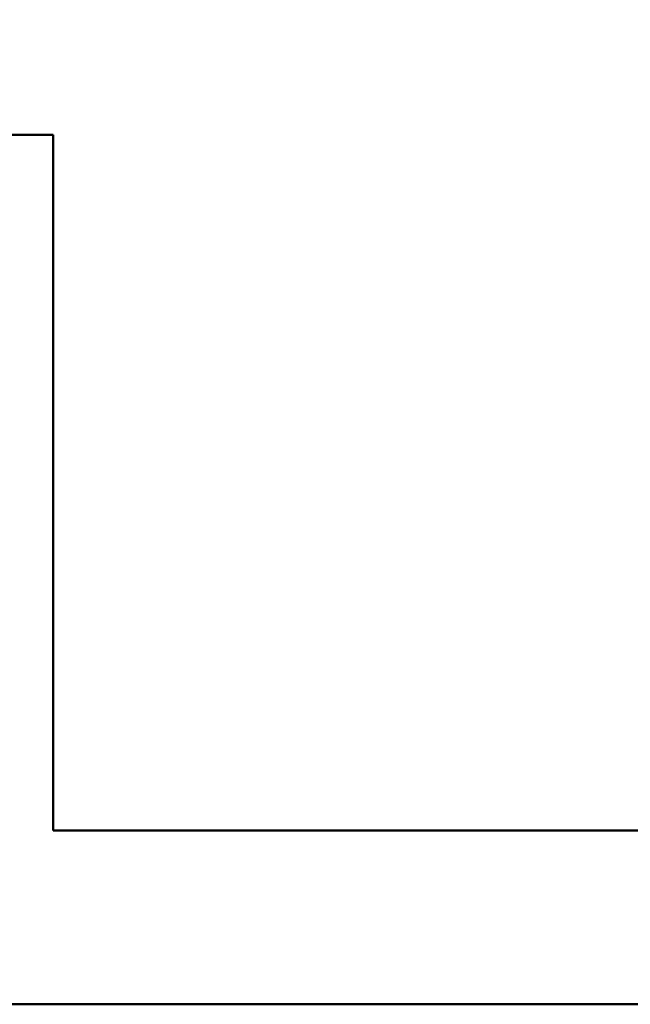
# Model space of a CAD drawing. Header units: inches. Extents: x 0 to 93.5, y 0 to 66.1.
# Tile 174 of 225: x 61.7668 to 61.836, y 33.0638 to 33.1753. Entities that reach past the tile are written whole.
import ezdxf

# ---------------------------------------------------------------- set-up
doc = ezdxf.new("R2010")
doc.units = ezdxf.units.IN
doc.header["$LTSCALE"] = 4
doc.header["$MEASUREMENT"] = 0
doc.layers.add('Hatch (ANSI)', color=7, linetype='Continuous', lineweight=18)
doc.layers.add('Visible (ANSI)', color=7, linetype='Continuous', lineweight=50)

msp = doc.modelspace()

# ---------------------------------------------------------------- hatches: boundary and pattern name
at = {"layer": 'Hatch (ANSI)'}
h = msp.add_hatch(dxfattribs=at)
h.set_pattern_fill('ANSI31', color=256, scale=4, angle=90.0002, style=0)
edge = h.paths.add_edge_path()
edge.add_line((63.2667, 33.3099), (63.32575, 33.344))
edge.add_line((63.32575, 33.344), (63.32575, 33.40833))
edge.add_line((63.32575, 33.40833), (60.84544, 33.40833))
edge.add_ellipse((60.84544, 33.48707), major_axis=(-0.07874, 0), ratio=1, start_angle=0, end_angle=90, ccw=False)
edge.add_line((60.7667, 33.48707), (60.7667, 33.86108))
edge.add_ellipse((60.84544, 33.86108), major_axis=(0, 0.07874), ratio=1, start_angle=0, end_angle=90, ccw=False)
edge.add_line((60.84544, 33.93982), (63.32575, 33.93982))
edge.add_line((63.32575, 33.93982), (63.32575, 34.00415))
edge.add_line((63.32575, 34.00415), (63.2667, 34.03825))
edge.add_line((63.2667, 34.03825), (63.2667, 33.98904))
edge.add_line((63.2667, 33.98904), (63.21158, 33.98904))
edge.add_line((63.21158, 33.98904), (63.20764, 33.98904))
edge.add_line((63.20764, 33.98904), (63.18008, 33.98904))
edge.add_line((63.18008, 33.98904), (63.18008, 34.01659))
edge.add_line((63.18008, 34.01659), (63.18008, 34.02053))
edge.add_line((63.18008, 34.02053), (63.18008, 34.07762))
edge.add_line((63.18008, 34.07762), (62.65646, 34.07762))
edge.add_line((62.65646, 34.07762), (62.65646, 34.1288))
edge.add_line((62.65646, 34.1288), (62.65646, 34.13427))
edge.add_line((62.65646, 34.13427), (62.65646, 34.20557))
edge.add_line((62.65646, 34.20557), (62.3415, 34.20557))
edge.add_line((62.3415, 34.20557), (62.06591, 34.20557))
edge.add_line((62.06591, 34.20557), (62.06591, 34.26463))
edge.add_line((62.06591, 34.26463), (61.98717, 34.26463))
edge.add_line((61.98717, 34.26463), (61.98717, 34.18589))
edge.add_line((61.98717, 34.18589), (61.90056, 34.18589))
edge.add_line((61.90056, 34.18589), (61.89662, 34.18589))
edge.add_line((61.89662, 34.18589), (61.84937, 34.18589))
edge.add_line((61.84937, 34.18589), (61.84937, 34.23313))
edge.add_line((61.84937, 34.23313), (61.84937, 34.23707))
edge.add_line((61.84937, 34.23707), (61.84937, 34.26463))
edge.add_line((61.84937, 34.26463), (61.77063, 34.26463))
edge.add_line((61.77063, 34.26463), (61.77063, 34.18589))
edge.add_line((61.77063, 34.18589), (60.75132, 34.18589))
edge.add_ellipse((60.75132, 34.10715), major_axis=(-0.07874, 0), ratio=1, start_angle=270, end_angle=348.4807)
edge.add_ellipse((62.87628, 33.67408), major_axis=(-0.4488, -2.20211), ratio=1, start_angle=270, end_angle=293.03853)
edge.add_ellipse((60.75132, 33.241), major_axis=(0.01572, -0.07715), ratio=1, start_angle=270, end_angle=348.4807)
edge.add_line((60.75132, 33.16226), (61.77063, 33.16226))
edge.add_line((61.77063, 33.16226), (61.77063, 33.08352))
edge.add_line((61.77063, 33.08352), (61.84937, 33.08352))
edge.add_line((61.84937, 33.08352), (61.84937, 33.11108))
edge.add_line((61.84937, 33.11108), (61.84937, 33.11502))
edge.add_line((61.84937, 33.11502), (61.84937, 33.16226))
edge.add_line((61.84937, 33.16226), (61.89662, 33.16226))
edge.add_line((61.89662, 33.16226), (61.90056, 33.16226))
edge.add_line((61.90056, 33.16226), (61.98717, 33.16226))
edge.add_line((61.98717, 33.16226), (61.98717, 33.08352))
edge.add_line((61.98717, 33.08352), (62.06591, 33.08352))
edge.add_line((62.06591, 33.08352), (62.06591, 33.14258))
edge.add_line((62.06591, 33.14258), (62.3415, 33.14258))
edge.add_line((62.3415, 33.14258), (62.65646, 33.14258))
edge.add_line((62.65646, 33.14258), (62.65646, 33.21388))
edge.add_line((62.65646, 33.21388), (62.65646, 33.21935))
edge.add_line((62.65646, 33.21935), (62.65646, 33.27053))
edge.add_line((62.65646, 33.27053), (63.18008, 33.27053))
edge.add_line((63.18008, 33.27053), (63.18008, 33.32762))
edge.add_line((63.18008, 33.32762), (63.18008, 33.33156))
edge.add_line((63.18008, 33.33156), (63.18008, 33.35911))
edge.add_line((63.18008, 33.35911), (63.20764, 33.35911))
edge.add_line((63.20764, 33.35911), (63.21158, 33.35911))
edge.add_line((63.21158, 33.35911), (63.2667, 33.35911))
edge.add_line((63.2667, 33.35911), (63.2667, 33.3099))

# ---------------------------------------------------------------- linework, layer by layer
at = {"layer": 'Visible (ANSI)'}
for p, q in [((60.75132, 33.16226), (61.77063, 33.16226)), ((61.77063, 33.16226), (61.77063, 33.08352)), ((61.77063, 33.08352), (61.84937, 33.08352)), ((62.32182, 33.06384), (61.71158, 33.06384))]:
    msp.add_line(p, q, dxfattribs=at)

doc.saveas('drawing.dxf')
